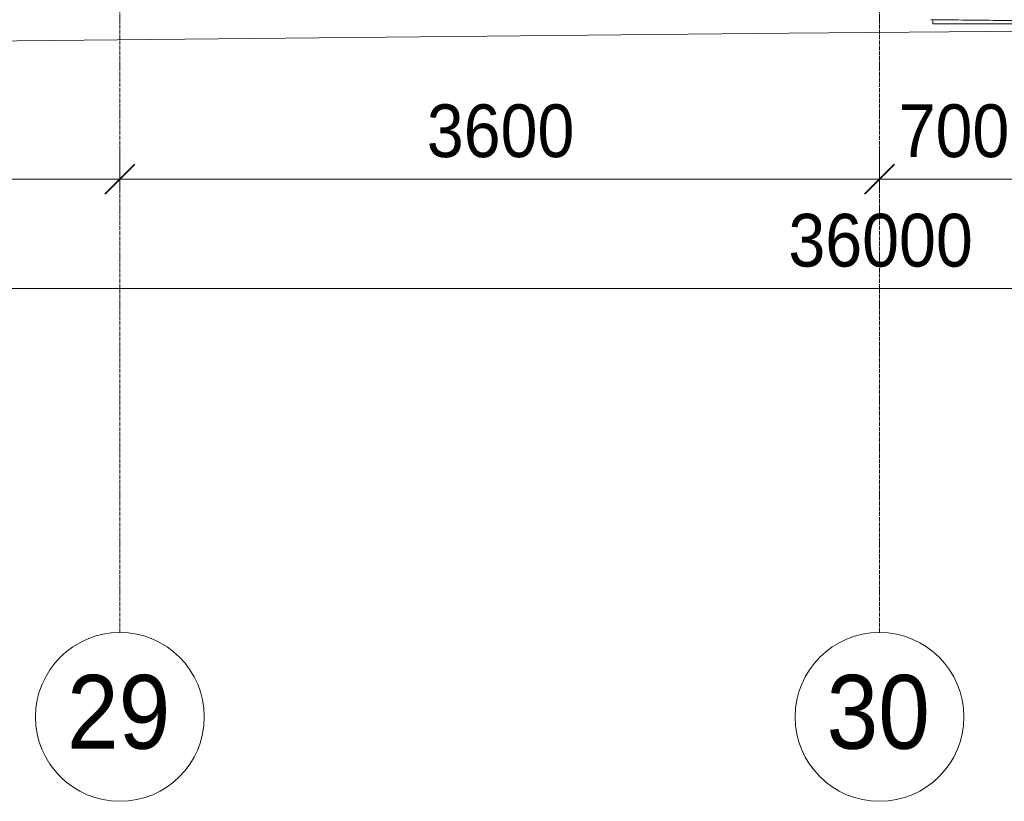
# Model space of a CAD drawing. Header units: millimetres. Extents: x 5617 to 109543, y 7718 to 202726.
# Tile 38 of 84: x 43539 to 48206, y 11226 to 14930. Entities that reach past the tile are written whole.
import ezdxf

# ---------------------------------------------------------------- set-up
doc = ezdxf.new("R2010")
doc.units = ezdxf.units.MM
doc.linetypes.add('Линия сетки', pattern=[25, 20, -2.5, 0, -2.5])
for name, color, linetype, lineweight in [('Колонны', 7, 'Continuous', 18), ('Оси', 7, 'Continuous', 9), ('Размеры', 7, 'Continuous', 9), ('Размеры-100', 7, 'Continuous', 9), ('Форма', 7, 'Continuous', 18)]:
    doc.layers.add(name, color=color, linetype=linetype, lineweight=lineweight)
doc.styles.add('Arial', font='arial.ttf', dxfattribs={"width": 0.9, "height": 250})
doc.styles.add('Arial_1', font='arial.ttf', dxfattribs={"width": 0.9, "height": 350})
doc.dimstyles.new('Основной_2_5_мм', dxfattribs={"dimscale": 304.8, "dimtxt": 255.06485, "dimasz": 0.463911, "dimexe": 0.492126, "dimexo": 0.492126, "dimgap": 0.098425, "dimtad": 1, "dimdec": 0, "dimdsep": 46, "dimtxsty": 'Arial', "dimblk1": 'OBLIQUE', "dimblk2": 'OBLIQUE', "dimsah": 1, "dimcen": 0.09, "dimdle": 0.492126, "dimazin": 2, "dimtfac": 1, "dimtdec": 4, "dimtix": 1, "dimtmove": 0, "dimatfit": 3, "dimfxl": 1, "dimtvp": 1, "dimtolj": 1, "dimtzin": 0, "dimlwd": 20, "dimlwe": 20, "dimarcsym": 2})

# ---------------------------------------------------------------- blocks, each defined once
blk = doc.blocks.new('A_OGR_PAN_Отлив - A_OGR_PAN_Отлив-6121425-МКСС_К4_L16_54_900_')
at = {"layer": 'Колонны', "color": 253, "lineweight": 5, "true_color": 0xaaaaaa}
for q in [(-681.2, -425.7), (681.2, -440)]:
    blk.add_line((-681.2, -440), q, dxfattribs=at)
blk = doc.blocks.new('135_SLK_K4_AR_FCD_rvt-1-МКСС_К4_L16_54_900_')
at = {"layer": 'Форма', "color": 253, "lineweight": 5, "true_color": 0xaaaaaa, "flags": 128}
blk.add_lwpolyline([(114341.6, 14827.2), (118320, 14866.3), (121358.5, 14890.7), (123765.7, 14904.4), (123964.6, 14905)], dxfattribs=at)
at = {"layer": 'Форма', "color": 253, "lineweight": 9, "true_color": 0xaaaaaa}
blk.add_open_spline([(118993.3, 14929.7), (119050.7, 14929.2), (119221.2, 14927.4), (119504.7, 14924.7), (119843.7, 14921.8), (120126.2, 14919.7), (120300, 14918.5), (120360.7, 14918), (120364.9, 14918)], degree=3, knots=[-0.50488098, -0.50488098, -0.50488098, -0.50488098, -0.5, -0.49038462, -0.48076923, -0.47115385, -0.46634615, -0.46598879, -0.46598879, -0.46598879, -0.46598879], dxfattribs=at)
at = {"layer": 'Колонны', "color": 253, "lineweight": 5, "true_color": 0xaaaaaa}
blk.add_blockref('A_OGR_PAN_Отлив - A_OGR_PAN_Отлив-6121425-МКСС_К4_L16_54_900_', (119683.8, 15350), dxfattribs=at)
blk = doc.blocks.new('Ось сетки - Круг_Ø8 мм-6577-МКСС_К4_L16_54_900_')
at = {"layer": 'Оси', "lineweight": 20}
for start, end in [(360, 180), (180, 360)]:
    blk.add_arc((0, 0), 4, start, end, dxfattribs=at)
blk = doc.blocks.new('DIMBLOCK12-МКСС_К4_L16_54_900_')
at = {"layer": 'Размеры-100', "lineweight": 20, "transparency": 16777216}
for p, q in [((40413.9, 14173.9), (40413.9, 14323.9)), ((44013.9, 14173.9), (44013.9, 14323.9)), ((40413.9, 14173.9), (44013.9, 14173.9)), ((40413.9, 14173.9), (40413.9, 14123.9)), ((44013.9, 14173.9), (44013.9, 14123.9))]:
    blk.add_line(p, q, dxfattribs=at)
at = {"layer": 'Размеры-100', "lineweight": 40, "transparency": 16777216}
for p, q in [((40413.9, 14173.9), (40484.6, 14244.6)), ((44013.9, 14173.9), (44084.6, 14244.6)), ((40413.9, 14173.9), (40343.2, 14103.2)), ((44013.9, 14173.9), (43943.2, 14103.2))]:
    blk.add_line(p, q, dxfattribs=at)
at = {"layer": 'Размеры-100', "color": 0, "lineweight": 20, "transparency": 16777216, "insert": (41868.6, 14528.5), "char_height": 250, "width": 828.765, "attachment_point": 1, "line_spacing_factor": 0.941778, "style": 'Arial'}
blk.add_mtext('3600', dxfattribs=at)
blk = doc.blocks.new('_Oblique')
at = {"color": 0, "linetype": 'ByBlock', "lineweight": -2}
blk.add_line((-0.5, -0.5), (0.5, 0.5), dxfattribs=at)
blk = doc.blocks.new('DIMBLOCK13-МКСС_К4_L16_54_900_')
at = {"layer": 'Размеры-100', "lineweight": 20, "transparency": 16777216}
for p, q in [((44013.9, 14173.9), (44013.9, 14323.9)), ((47613.9, 14173.9), (47613.9, 14323.9)), ((44013.9, 14173.9), (47613.9, 14173.9)), ((44013.9, 14173.9), (44013.9, 14123.9)), ((47613.9, 14173.9), (47613.9, 14123.9))]:
    blk.add_line(p, q, dxfattribs=at)
at = {"layer": 'Размеры-100', "lineweight": 40, "transparency": 16777216}
for p, q in [((44013.9, 14173.9), (44084.6, 14244.6)), ((47613.9, 14173.9), (47684.6, 14244.6)), ((44013.9, 14173.9), (43943.2, 14103.2)), ((47613.9, 14173.9), (47543.2, 14103.2))]:
    blk.add_line(p, q, dxfattribs=at)
at = {"layer": 'Размеры-100', "color": 0, "lineweight": 20, "transparency": 16777216, "insert": (45468.6, 14528.5), "char_height": 250, "width": 828.765, "attachment_point": 1, "line_spacing_factor": 0.941778, "style": 'Arial'}
blk.add_mtext('3600', dxfattribs=at)
blk = doc.blocks.new('DIMBLOCK14-МКСС_К4_L16_54_900_')
at = {"layer": 'Размеры-100', "lineweight": 20, "transparency": 16777216}
for p, q in [((47613.9, 14173.9), (47613.9, 14323.9)), ((48313.9, 14173.9), (48313.9, 14323.9)), ((47613.9, 14173.9), (48313.9, 14173.9)), ((47613.9, 14173.9), (47613.9, 14123.9)), ((48313.9, 14173.9), (48313.9, 14123.9))]:
    blk.add_line(p, q, dxfattribs=at)
at = {"layer": 'Размеры-100', "lineweight": 40, "transparency": 16777216}
for p, q in [((47613.9, 14173.9), (47684.6, 14244.6)), ((48313.9, 14173.9), (48384.6, 14244.6)), ((47613.9, 14173.9), (47543.2, 14103.2)), ((48313.9, 14173.9), (48243.2, 14103.2))]:
    blk.add_line(p, q, dxfattribs=at)
at = {"layer": 'Размеры-100', "color": 0, "lineweight": 20, "transparency": 16777216, "insert": (47704.9, 14528.5), "char_height": 250, "width": 621.573, "attachment_point": 1, "line_spacing_factor": 0.941778, "style": 'Arial'}
blk.add_mtext('700', dxfattribs=at)
blk = doc.blocks.new('DIMBLOCK22-МКСС_К4_L16_54_900_')
at = {"layer": 'Размеры-100', "lineweight": 20, "transparency": 16777216}
for p, q in [((29613.9, 13655.3), (29613.9, 13805.3)), ((65613.9, 13655.3), (65613.9, 13805.3)), ((29463.9, 13655.3), (65763.9, 13655.3)), ((29613.9, 13655.3), (29613.9, 13605.3)), ((65613.9, 13655.3), (65613.9, 13605.3))]:
    blk.add_line(p, q, dxfattribs=at)
at = {"layer": 'Размеры-100', "lineweight": 40, "transparency": 16777216}
for p, q in [((29613.9, 13655.3), (29684.6, 13726)), ((65613.9, 13655.3), (65684.6, 13726)), ((29613.9, 13655.3), (29543.2, 13584.6)), ((65613.9, 13655.3), (65543.2, 13584.6))]:
    blk.add_line(p, q, dxfattribs=at)
at = {"layer": 'Размеры-100', "color": 0, "lineweight": 20, "transparency": 16777216, "insert": (47182.3, 14009.9), "char_height": 250, "width": 1035.956, "attachment_point": 1, "line_spacing_factor": 0.941778, "style": 'Arial'}
blk.add_mtext('36000', dxfattribs=at)

msp = doc.modelspace()

# ---------------------------------------------------------------- linework, layer by layer
at = {"layer": 'Оси', "linetype": 'Линия сетки'}
for p, q in [((44013.9, 12025.7), (44013.9, 33100)), ((47613.9, 12025.7), (47613.9, 33100))]:
    msp.add_line(p, q, dxfattribs=at)

# ---------------------------------------------------------------- block references
at = {"lineweight": 5}
msp.add_blockref('135_SLK_K4_AR_FCD_rvt-1-МКСС_К4_L16_54_900_', (-71136.1, 0), dxfattribs=at)
at = {"layer": 'Оси', "lineweight": 20, "xscale": 99.99999999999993, "yscale": 99.99999999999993, "zscale": 99.99999999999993}
for p in [(44013.9, 11625.7), (47613.9, 11625.7)]:
    msp.add_blockref('Ось сетки - Круг_Ø8 мм-6577-МКСС_К4_L16_54_900_', p, dxfattribs=at)

# ---------------------------------------------------------------- texts
at = {"layer": 'Оси', "char_height": 350, "width": 606.076, "attachment_point": 1, "style": 'Arial_1'}
for s, insert in [('29', (43763.3, 11824.7)), ('30', (47363.3, 11824.7))]:
    msp.add_mtext(s, dxfattribs=dict(at, insert=insert))

# ---------------------------------------------------------------- dimensions: what is measured, and where the dimension line sits
at = {"layer": 'Размеры', "lineweight": 20}
for base, p1, p2, override, picture, middle in [((44013.9, 14173.9), (40413.9, 14273.9), (44013.9, 14273.9), {"dimpost": '<>', "dimfxl": 3600}, 'DIMBLOCK12-МКСС_К4_L16_54_900_', (42213.9, 14331.6)), ((47613.9, 14173.9), (44013.9, 14273.9), (47613.9, 14273.9), {"dimpost": '<>', "dimfxl": 3600}, 'DIMBLOCK13-МКСС_К4_L16_54_900_', (45813.9, 14331.6)), ((48313.9, 14173.9), (47613.9, 14273.9), (48313.9, 14273.9), {"dimpost": '<>', "dimfxl": 700}, 'DIMBLOCK14-МКСС_К4_L16_54_900_', (47963.9, 14331.6)), ((65613.9, 13655.3), (29613.9, 13755.3), (65613.9, 13755.3), {"dimpost": '<>', "dimfxl": 36000}, 'DIMBLOCK22-МКСС_К4_L16_54_900_', (47613.9, 13813.1))]:
    dim = msp.add_linear_dim(base=base, p1=p1, p2=p2, dimstyle='Основной_2_5_мм', override=override, dxfattribs=at)
    dim.commit()
    dim.dimension.update_dxf_attribs({"geometry": picture, "text_midpoint": middle})

doc.saveas('drawing.dxf')
